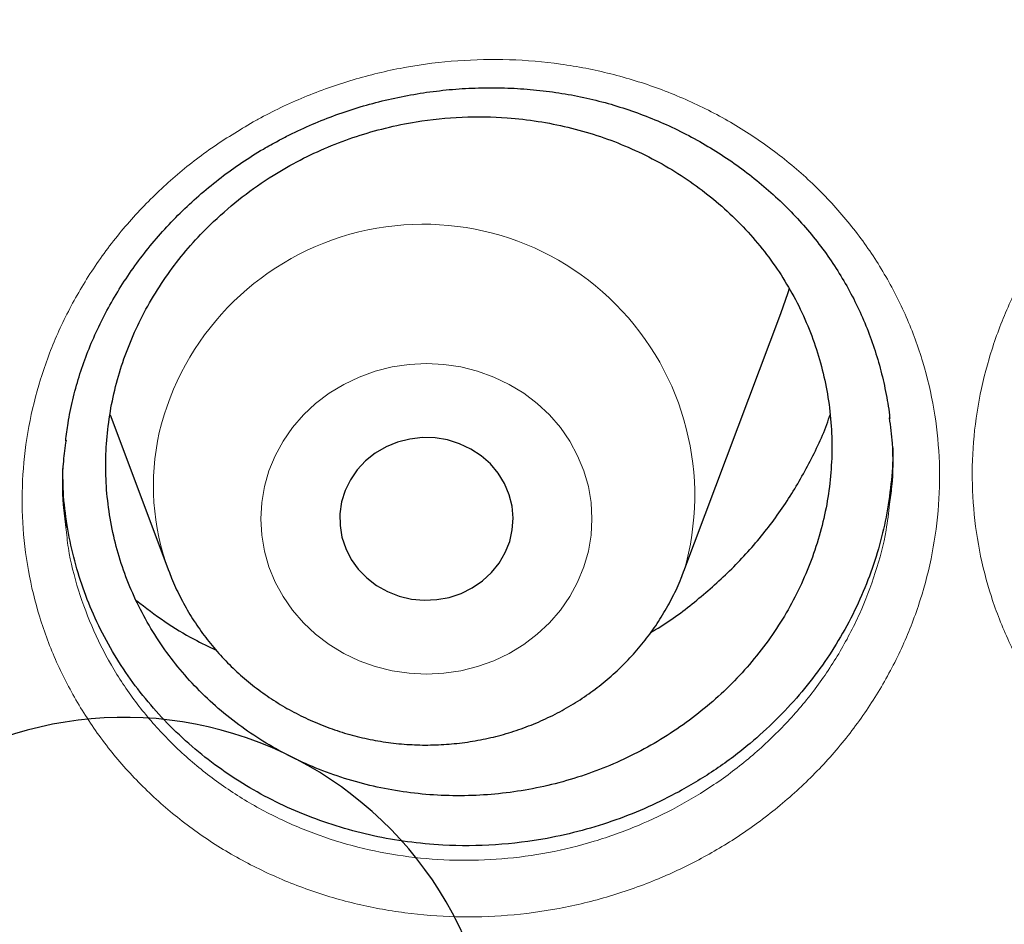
# Model space of a CAD drawing. Header units: millimetres. Extents: x 8 to 830, y 12 to 1725.
# Tile 224 of 256: x 431.35 to 435.89, y 1563.72 to 1567.9. Entities that reach past the tile are written whole.
import ezdxf

# ---------------------------------------------------------------- set-up
doc = ezdxf.new("R2010")
doc.units = ezdxf.units.MM

msp = doc.modelspace()

# ---------------------------------------------------------------- linework, layer by layer
at = {"color": 7, "linetype": 'Continuous', "lineweight": 30}
for p, q in [((434.4162, 1565.3534), (434.8632, 1566.5416)), ((431.7688, 1566.0742), (432.04, 1565.3534))]:
    msp.add_line(p, q, dxfattribs=at)
at = {"color": 7, "linetype": 'Continuous', "lineweight": 30, "flags": 128}
for points in [[(434.8632, 1566.5416), (434.8964, 1566.6394), (434.9023, 1566.6595)], [(432.8369, 1565.6729), (432.8289, 1565.6186), (432.8295, 1565.5638), (432.8385, 1565.5097), (432.8559, 1565.4574), (432.8812, 1565.408), (432.9139, 1565.3626), (432.9533, 1565.3221), (432.9985, 1565.2875), (433.0487, 1565.2594), (433.1027, 1565.2385), (433.1593, 1565.2251), (433.2174, 1565.2197), (433.2757, 1565.2222), (433.333, 1565.2327), (433.3881, 1565.2509), (433.4398, 1565.2764), (433.487, 1565.3087), (433.5286, 1565.3471), (433.5638, 1565.3908), (433.5919, 1565.4389), (433.6123, 1565.4902), (433.6244, 1565.5438), (433.6281, 1565.5985), (433.6233, 1565.6531), (433.61, 1565.7064), (433.5886, 1565.7574), (433.5595, 1565.8049), (433.5234, 1565.848), (433.481, 1565.8856), (433.4331, 1565.9171), (433.381, 1565.9416), (433.3255, 1565.9588), (433.268, 1565.9682), (433.2096, 1565.9697), (433.1516, 1565.9632), (433.0953, 1565.9488), (433.0418, 1565.9269), (432.9922, 1565.8979), (432.9477, 1565.8624), (432.9091, 1565.8213), (432.8774, 1565.7753), (432.8531, 1565.7255), (432.8369, 1565.6729)]]:
    msp.add_lwpolyline(points, dxfattribs=at)
at = {"color": 8, "linetype": 'Continuous', "lineweight": 0, "flags": 128}
msp.add_lwpolyline([(432.4812, 1565.7438), (432.4686, 1565.6697), (432.4645, 1565.5948), (432.4686, 1565.5199), (432.4812, 1565.4459), (432.5018, 1565.3734), (432.5305, 1565.3034), (432.5668, 1565.2366), (432.6103, 1565.1737), (432.6606, 1565.1154), (432.7171, 1565.0624), (432.7793, 1565.0152), (432.8463, 1564.9744), (432.9175, 1564.9403), (432.9921, 1564.9134), (433.0693, 1564.894), (433.1483, 1564.8823), (433.2281, 1564.8784), (433.3079, 1564.8823), (433.3869, 1564.894), (433.4641, 1564.9134), (433.5387, 1564.9403), (433.6099, 1564.9744), (433.677, 1565.0152), (433.7391, 1565.0624), (433.7956, 1565.1154), (433.8459, 1565.1737), (433.8894, 1565.2366), (433.9257, 1565.3034), (433.9544, 1565.3734), (433.9751, 1565.4459), (433.9876, 1565.5199), (433.9918, 1565.5948), (433.9876, 1565.6697), (433.9751, 1565.7438), (433.9544, 1565.8162), (433.9257, 1565.8862), (433.8894, 1565.9531), (433.8459, 1566.016), (433.7956, 1566.0742), (433.7391, 1566.1273), (433.677, 1566.1745), (433.6099, 1566.2153), (433.5387, 1566.2493), (433.4641, 1566.2762), (433.3869, 1566.2956), (433.3079, 1566.3074), (433.2281, 1566.3113), (433.1483, 1566.3074), (433.0693, 1566.2956), (432.9921, 1566.2762), (432.9175, 1566.2493), (432.8463, 1566.2153), (432.7793, 1566.1745), (432.7171, 1566.1273), (432.6606, 1566.0742), (432.6103, 1566.016), (432.5668, 1565.9531), (432.5305, 1565.8862), (432.5018, 1565.8162), (432.4812, 1565.7438)], dxfattribs=at)
at = {"color": 8, "linetype": 'Continuous', "lineweight": 0}
for centre, radius, start, end in [((433.2137, 1565.7022), 1.2521, 343.89, 166.5898), ((433.0822, 1565.7467), 1.1139, 167.2509, 200.6015)]:
    msp.add_arc(centre, radius, start, end, dxfattribs=at)
at = {"color": 7, "linetype": 'Continuous', "lineweight": 30}
msp.add_arc((431.8349, 1562.9595), 1.7198, 1.9004, 196.3605, dxfattribs=at)
at = {"color": 8, "linetype": 'Continuous', "lineweight": 0}
for points, knots in [([(411.9045, 1602.1384), (411.4079, 1602.1325), (410.4148, 1602.1207), (408.9279, 1602.0251), (407.4468, 1601.8726), (405.9744, 1601.658), (404.522, 1601.3848), (403.0924, 1601.0544), (401.6879, 1600.6687), (400.3024, 1600.2266), (398.9303, 1599.7256), (397.5746, 1599.1657), (396.2385, 1598.5467), (394.9327, 1597.8732), (393.6598, 1597.1465), (392.4295, 1596.3727), (391.2435, 1595.5542), (390.1031, 1594.6936), (389.0035, 1593.7876), (387.9401, 1592.8322), (386.916, 1591.8281), (385.9341, 1590.7766), (385.0025, 1589.6855), (384.1228, 1588.5571), (383.3018, 1587.4004), (382.54, 1586.2184), (381.8375, 1585.0139), (381.191, 1583.7821), (380.5983, 1582.5176), (380.0617, 1581.2223), (379.5835, 1579.8983), (379.1678, 1578.5558), (378.8154, 1577.1975), (378.5287, 1575.8341), (378.3069, 1574.4685), (378.1492, 1573.1035), (378.0544, 1571.7333), (378.0226, 1570.3523), (378.0552, 1568.9629), (378.1534, 1567.568), (378.317, 1566.1784), (378.5454, 1564.797), (378.8367, 1563.4344), (379.1888, 1562.0932), (379.5999, 1560.7754), (380.0712, 1559.4755), (380.6051, 1558.1882), (381.2019, 1556.9163), (381.8617, 1555.6628), (382.5795, 1554.4377), (383.3541, 1553.2435), (384.179, 1552.0892), (385.0514, 1550.9765), (385.9686, 1549.9066), (386.9343, 1548.8749), (387.9527, 1547.8773), (389.0228, 1546.9165), (390.1437, 1545.9953), (391.3066, 1545.1212), (392.5093, 1544.2959), (393.7422, 1543.5256), (395.0021, 1542.8108), (396.2859, 1542.1517), (397.5989, 1541.5453), (398.9467, 1540.9892), (400.3273, 1540.4858), (401.7385, 1540.0371), (403.1694, 1539.6471), (404.6173, 1539.3164), (406.0705, 1539.0475), (407.526, 1538.8394), (408.981, 1538.6914), (410.4414, 1538.6025), (411.9134, 1538.5727), (413.3942, 1538.6033), (414.8811, 1538.6954), (416.3622, 1538.8488), (417.8346, 1539.0632), (419.2869, 1539.3364), (420.7165, 1539.6668), (422.1211, 1540.0525), (423.5066, 1540.4947), (424.8787, 1540.9956), (426.2344, 1541.5555), (427.5705, 1542.1745), (428.8762, 1542.848), (430.1492, 1543.5747), (431.3795, 1544.3486), (432.5655, 1545.1671), (433.7058, 1546.0276), (434.8055, 1546.9336), (435.8688, 1547.889), (436.8929, 1548.8931), (437.8748, 1549.9446), (438.8065, 1551.0357), (439.6861, 1552.1641), (440.5071, 1553.3208), (441.269, 1554.5028), (441.9715, 1555.7073), (442.6179, 1556.9391), (443.2106, 1558.2036), (443.7472, 1559.4989), (444.2255, 1560.8229), (444.6412, 1562.1654), (444.9936, 1563.5237), (445.2803, 1564.8871), (445.5021, 1566.2527), (445.6598, 1567.6178), (445.7545, 1568.9879), (445.7863, 1570.3689), (445.7538, 1571.7583), (445.6555, 1573.1532), (445.492, 1574.5428), (445.2635, 1575.9243), (444.9723, 1577.2868), (444.6202, 1578.6281), (444.2091, 1579.9458), (443.7378, 1581.2457), (443.2038, 1582.533), (442.6071, 1583.8049), (441.9473, 1585.0584), (441.2294, 1586.2835), (440.4549, 1587.4778), (439.63, 1588.632), (438.7576, 1589.7447), (437.8403, 1590.8146), (436.8747, 1591.8463), (435.8563, 1592.8439), (434.7861, 1593.8047), (433.6653, 1594.726), (432.5024, 1595.6), (431.2997, 1596.4253), (430.0668, 1597.1956), (428.8069, 1597.9104), (427.5231, 1598.5695), (426.2101, 1599.1759), (424.8623, 1599.732), (423.4817, 1600.2354), (422.0705, 1600.6841), (420.6395, 1601.0741), (419.1917, 1601.4048), (417.7385, 1601.6737), (416.283, 1601.882), (414.828, 1602.0291), (413.3676, 1602.1213), (412.3922, 1602.1327), (411.9045, 1602.1384)], [0, 0, 0, 0, 0.007, 0.014, 0.021, 0.028, 0.035, 0.041875, 0.04875, 0.055625, 0.0625, 0.0695, 0.0765, 0.0835, 0.0905, 0.0975, 0.104375, 0.11125, 0.118125, 0.125, 0.132, 0.139, 0.146, 0.153, 0.16, 0.166875, 0.17375, 0.180625, 0.1875, 0.1945, 0.2015, 0.2085, 0.2155, 0.2225, 0.229375, 0.23625, 0.243125, 0.25, 0.257, 0.264, 0.271, 0.278, 0.285, 0.291875, 0.29875, 0.305625, 0.3125, 0.3195, 0.3265, 0.3335, 0.3405, 0.3475, 0.354375, 0.36125, 0.368125, 0.375, 0.382, 0.389, 0.396, 0.403, 0.41, 0.416875, 0.42375, 0.430625, 0.4375, 0.4445, 0.4515, 0.4585, 0.4655, 0.4725, 0.479375, 0.48625, 0.493125, 0.5, 0.507, 0.514, 0.521, 0.528, 0.535, 0.541875, 0.54875, 0.555625, 0.5625, 0.5695, 0.5765, 0.5835, 0.5905, 0.5975, 0.604375, 0.61125, 0.618125, 0.625, 0.632, 0.639, 0.646, 0.653, 0.66, 0.666875, 0.67375, 0.680625, 0.6875, 0.6945, 0.7015, 0.7085, 0.7155, 0.7225, 0.729375, 0.73625, 0.743125, 0.75, 0.757, 0.764, 0.771, 0.778, 0.785, 0.791875, 0.79875, 0.805625, 0.8125, 0.8195, 0.8265, 0.8335, 0.8405, 0.8475, 0.854375, 0.86125, 0.868125, 0.875, 0.882, 0.889, 0.896, 0.903, 0.91, 0.916875, 0.92375, 0.930625, 0.9375, 0.9445, 0.9515, 0.9585, 0.9655, 0.9725, 0.979375, 0.98625, 0.993125, 1, 1, 1, 1]), ([(436.7959, 1567.5418), (436.8048, 1567.5469), (436.8824, 1567.5911), (437.0347, 1567.6654), (437.2592, 1567.7477), (437.4913, 1567.8065), (437.7282, 1567.8402), (437.9668, 1567.8491), (438.2041, 1567.8332), (438.4368, 1567.7918), (438.6623, 1567.7263), (438.8781, 1567.6376), (439.0809, 1567.5258), (439.2684, 1567.393), (439.4382, 1567.2412), (439.5874, 1567.0718), (439.7149, 1566.8876), (439.8194, 1566.6904), (439.8986, 1566.4824), (439.9524, 1566.2666), (439.9799, 1566.0459), (439.98, 1565.8232), (439.9538, 1565.6013), (439.9016, 1565.3825), (439.8231, 1565.1699), (439.7201, 1564.9658), (439.5939, 1564.7731), (439.4455, 1564.5945), (439.2775, 1564.4319), (439.0964, 1564.2905), (438.9055, 1564.1713), (438.7027, 1564.0705), (438.4838, 1563.9884), (438.2512, 1563.9277), (438.014, 1563.8916), (437.7752, 1563.8812), (437.5379, 1563.8955), (437.3043, 1563.9344), (437.0777, 1563.9986), (436.8608, 1564.0862), (436.6567, 1564.1962), (436.4683, 1564.3277), (436.2976, 1564.4784), (436.1464, 1564.6464), (436.0174, 1564.8303), (435.9115, 1565.0271), (435.8301, 1565.2344), (435.7751, 1565.4497), (435.7462, 1565.6699), (435.7436, 1565.8927), (435.7685, 1566.115), (435.8194, 1566.334), (435.8958, 1566.5472), (435.9974, 1566.7513), (436.1219, 1566.9444), (436.2661, 1567.1217), (436.428, 1567.2807), (436.6031, 1567.4228), (436.7317, 1567.5021), (436.7959, 1567.5418)], [0, 0, 0, 0, 0.002324, 0.020223, 0.038179, 0.056079, 0.073986, 0.091951, 0.109859, 0.127756, 0.145711, 0.163609, 0.181544, 0.199537, 0.217473, 0.235342, 0.253267, 0.271135, 0.289032, 0.306987, 0.324884, 0.342716, 0.360604, 0.378436, 0.396293, 0.414207, 0.432063, 0.449901, 0.467797, 0.485635, 0.502183, 0.518731, 0.536708, 0.554741, 0.572716, 0.590616, 0.608572, 0.626471, 0.644424, 0.662435, 0.680387, 0.698294, 0.716258, 0.734164, 0.752066, 0.770026, 0.787929, 0.805793, 0.823715, 0.841579, 0.859427, 0.877332, 0.89518, 0.912994, 0.930864, 0.948677, 0.965768, 0.982909, 1, 1, 1, 1]), ([(432.4415, 1567.4331), (432.4488, 1567.4371), (432.5253, 1567.479), (432.6768, 1567.5498), (432.9023, 1567.6282), (433.1351, 1567.6829), (433.3723, 1567.7124), (433.6108, 1567.7172), (433.8477, 1567.6972), (434.0797, 1567.6518), (434.3041, 1567.5825), (434.5184, 1567.4902), (434.7194, 1567.375), (434.905, 1567.2392), (435.0725, 1567.0847), (435.2193, 1566.9129), (435.3442, 1566.7267), (435.446, 1566.5279), (435.5224, 1566.3187), (435.5732, 1566.1022), (435.5977, 1565.8812), (435.5948, 1565.6585), (435.5657, 1565.4372), (435.5106, 1565.2194), (435.4292, 1565.0081), (435.3235, 1564.8059), (435.1947, 1564.6154), (435.0439, 1564.4394), (434.8737, 1564.2797), (434.6907, 1564.1416), (434.4982, 1564.0257), (434.2941, 1563.9284), (434.0742, 1563.8502), (433.8409, 1563.7935), (433.6034, 1563.7615), (433.3646, 1563.7553), (433.1277, 1563.7737), (432.8948, 1563.8166), (432.6694, 1563.8846), (432.4539, 1563.9759), (432.2514, 1564.0892), (432.0651, 1564.2239), (431.8966, 1564.3773), (431.7478, 1564.5477), (431.6214, 1564.7336), (431.5183, 1564.9321), (431.4397, 1565.1405), (431.3876, 1565.3566), (431.3616, 1565.5772), (431.3621, 1565.7999), (431.3899, 1566.0216), (431.4437, 1566.2397), (431.523, 1566.4515), (431.6273, 1566.6539), (431.7544, 1566.8447), (431.9014, 1567.02), (432.0665, 1567.177), (432.2451, 1567.317), (432.3761, 1567.3944), (432.4415, 1567.4331)], [0, 0, 0, 0, 0.001887, 0.019785, 0.037741, 0.055641, 0.073543, 0.091503, 0.109405, 0.127293, 0.145237, 0.163126, 0.181052, 0.199037, 0.216964, 0.234828, 0.252748, 0.270612, 0.288511, 0.306468, 0.324367, 0.342206, 0.360102, 0.377941, 0.395808, 0.413731, 0.431598, 0.449444, 0.467347, 0.485193, 0.501749, 0.518305, 0.536277, 0.554306, 0.572275, 0.590169, 0.608119, 0.626012, 0.643956, 0.661958, 0.679902, 0.697799, 0.715754, 0.733651, 0.751552, 0.769509, 0.78741, 0.805278, 0.823203, 0.841071, 0.858927, 0.87684, 0.894695, 0.912519, 0.930398, 0.948219, 0.965463, 0.982757, 1, 1, 1, 1]), ([(431.565, 1565.5557), (431.5682, 1565.5238), (431.5782, 1565.4254), (431.6203, 1565.2645), (431.6903, 1565.076), (431.7839, 1564.8968), (431.8982, 1564.729), (432.0329, 1564.5752), (432.1853, 1564.4368), (432.354, 1564.3155), (432.5371, 1564.2135), (432.7321, 1564.1315), (432.936, 1564.0706), (433.1467, 1564.0323), (433.3611, 1564.0163), (433.5771, 1564.0225), (433.7921, 1564.0519), (434.0031, 1564.1038), (434.202, 1564.175), (434.3867, 1564.2635), (434.5608, 1564.3687), (434.7264, 1564.4941), (434.8804, 1564.639), (435.017, 1564.7985), (435.1334, 1564.9711), (435.2294, 1565.1543), (435.3022, 1565.3456), (435.3481, 1565.5161), (435.3601, 1565.6229), (435.3646, 1565.6629)], [0, 0, 0, 0, 0.018482, 0.056951, 0.095488, 0.134149, 0.172687, 0.211222, 0.249881, 0.288417, 0.32705, 0.365807, 0.404441, 0.442973, 0.481628, 0.520164, 0.558852, 0.597667, 0.63636, 0.671994, 0.707627, 0.746051, 0.784596, 0.823019, 0.861482, 0.900068, 0.938531, 0.97694, 1, 1, 1, 1])]:
    msp.add_open_spline(points, degree=3, knots=knots, dxfattribs=at)
at = {"color": 7, "linetype": 'Continuous', "lineweight": 30}
for points, knots in [([(377.0532, 1573.0448), (377.0508, 1573.0099), (377.0461, 1572.9393), (377.0399, 1572.8224), (377.0331, 1572.6975), (377.0252, 1572.566), (377.017, 1572.4251), (377.0091, 1572.274), (377.0006, 1572.0953), (376.992, 1571.8866), (376.9839, 1571.6459), (376.9766, 1571.3568), (376.9714, 1571.015), (376.9704, 1570.6164), (376.975, 1570.1887), (376.9867, 1569.7289), (377.0066, 1569.2429), (377.0353, 1568.7411), (377.0725, 1568.2367), (377.1178, 1567.734), (377.1713, 1567.2329), (377.2327, 1566.7336), (377.3199, 1566.1085), (377.4415, 1565.3594), (377.6082, 1564.4891), (377.7605, 1563.8002), (377.8839, 1563.2895), (377.9689, 1562.9541), (378.0562, 1562.6248), (378.1433, 1562.3102), (378.2272, 1562.0185), (378.3061, 1561.7533), (378.3793, 1561.5145), (378.4462, 1561.3019), (378.5064, 1561.1154), (378.5591, 1560.9548), (378.6042, 1560.82), (378.6393, 1560.7162), (378.6666, 1560.6365), (378.6902, 1560.5679), (378.7165, 1560.4923), (378.7477, 1560.403), (378.7845, 1560.2992), (378.8307, 1560.17), (378.8878, 1560.0129), (378.9571, 1559.8258), (379.0362, 1559.6165), (379.1255, 1559.3853), (379.2256, 1559.1325), (379.335, 1558.8633), (379.4508, 1558.586), (379.6126, 1558.2089), (379.8226, 1557.7387), (380.0854, 1557.1801), (380.3848, 1556.5743), (380.7235, 1555.9255), (381.1044, 1555.2377), (381.4961, 1554.5691), (381.9371, 1553.8554), (382.4355, 1553.0952), (382.9974, 1552.2914), (383.5841, 1551.503), (384.1207, 1550.825), (384.6016, 1550.2466), (385.0237, 1549.7582), (385.4687, 1549.2632), (385.9374, 1548.7626), (386.3963, 1548.2924), (386.8416, 1547.8533), (387.27, 1547.4454), (387.7152, 1547.0363), (388.1767, 1546.6274), (388.5913, 1546.2734), (388.9458, 1545.9797), (389.2283, 1545.7509), (389.4925, 1545.5412), (389.738, 1545.3502), (389.9643, 1545.1772), (390.1614, 1545.0289), (390.3309, 1544.9032), (390.4745, 1544.7978), (390.6036, 1544.7041), (390.7099, 1544.6275), (390.7926, 1544.5685), (390.8521, 1544.5261), (390.9062, 1544.4878), (390.9723, 1544.4412), (391.0611, 1544.3789), (391.1716, 1544.302), (391.2957, 1544.2163), (391.4305, 1544.1242), (391.576, 1544.0257), (391.7632, 1543.9005), (391.9973, 1543.7463), (392.2837, 1543.5614), (392.5967, 1543.3637), (392.9369, 1543.1541), (393.302, 1542.9349), (393.6861, 1542.7107), (394.0797, 1542.4876), (394.476, 1542.2696), (394.9737, 1542.004), (395.5734, 1541.6972), (396.2758, 1541.3571), (396.9747, 1541.0372), (397.7049, 1540.7215), (398.4656, 1540.4129), (399.2559, 1540.114), (400.04, 1539.8382), (400.8213, 1539.5831), (401.599, 1539.3484), (402.3747, 1539.1329), (403.1479, 1538.9361), (403.9229, 1538.7565), (404.776, 1538.578), (405.7075, 1538.4068), (406.718, 1538.2497), (407.7304, 1538.1207), (408.7455, 1538.0195), (409.7632, 1537.9462), (410.7827, 1537.901), (411.8033, 1537.884), (412.8239, 1537.8953), (413.8437, 1537.935), (414.8619, 1538.0027), (415.8775, 1538.0984), (416.8898, 1538.2218), (417.8978, 1538.3729), (418.8286, 1538.5385), (419.6827, 1538.7122), (420.4634, 1538.8886), (421.2464, 1539.0833), (422.0351, 1539.2981), (422.8256, 1539.5326), (423.6172, 1539.787), (424.4091, 1540.0618), (425.2052, 1540.3591), (425.9911, 1540.6741), (426.7655, 1541.0061), (427.5216, 1541.3512), (428.2642, 1541.7112), (428.9861, 1542.0818), (429.686, 1542.4613), (430.2891, 1542.8057), (430.8011, 1543.1105), (431.2273, 1543.3725), (431.644, 1543.6368), (431.9824, 1543.8582), (432.2385, 1544.0293), (432.4076, 1544.144), (432.5522, 1544.2431), (432.6725, 1544.3263), (432.7687, 1544.3935), (432.8371, 1544.4415), (432.8836, 1544.4743), (432.9221, 1544.5015), (432.9685, 1544.5344), (433.0278, 1544.5766), (433.0971, 1544.6262), (433.1924, 1544.6947), (433.3176, 1544.7855), (433.4765, 1544.9019), (433.6774, 1545.0511), (433.9174, 1545.2323), (434.1928, 1545.4443), (434.4782, 1545.6689), (434.7929, 1545.9221), (435.1375, 1546.2063), (435.5121, 1546.5243), (435.898, 1546.8617), (436.2945, 1547.2193), (436.7005, 1547.5977), (437.0877, 1547.9709), (437.4545, 1548.3357), (437.7942, 1548.6837), (438.125, 1549.0325), (438.44, 1549.3742), (438.7381, 1549.7066), (439.0356, 1550.0471), (439.3305, 1550.3942), (439.6212, 1550.7461), (439.8914, 1551.0823), (440.1435, 1551.4042), (440.3779, 1551.7109), (440.595, 1552.0018), (440.7938, 1552.2741), (440.9809, 1552.5358), (441.1669, 1552.8013), (441.362, 1553.0858), (441.5697, 1553.3957), (441.789, 1553.7316), (442.019, 1554.0939), (442.2588, 1554.4832), (442.5074, 1554.9001), (442.7438, 1555.3108), (442.967, 1555.7119), (443.1759, 1556.0995), (443.3851, 1556.5009), (443.5884, 1556.9051), (443.7872, 1557.3148), (443.9773, 1557.7213), (444.1582, 1558.1229), (444.3234, 1558.5033), (444.4737, 1558.8621), (444.6101, 1559.1988), (444.7334, 1559.5133), (444.8444, 1559.8051), (444.9275, 1560.0301), (444.986, 1560.1915), (445.022, 1560.2923), (445.0531, 1560.3798), (445.079, 1560.4537), (445.1, 1560.514), (445.1173, 1560.5637), (445.1365, 1560.6193), (445.1618, 1560.6931), (445.1962, 1560.7944), (445.238, 1560.9192), (445.2904, 1561.078), (445.3517, 1561.2674), (445.4199, 1561.4832), (445.49, 1561.7109), (445.5615, 1561.9498), (445.6342, 1562.1999), (445.7209, 1562.5079), (445.8209, 1562.879), (445.9326, 1563.318), (446.0436, 1563.783), (446.1444, 1564.2364), (446.2352, 1564.6749), (446.3163, 1565.095), (446.394, 1565.5297), (446.4818, 1566.0655), (446.572, 1566.6902), (446.6569, 1567.3929), (446.7237, 1568.0732), (446.7738, 1568.7306), (446.8089, 1569.3647), (446.8302, 1569.9754), (446.8378, 1570.4719), (446.8382, 1570.86), (446.8358, 1571.1455), (446.8308, 1571.4241), (446.8237, 1571.6914), (446.815, 1571.9447), (446.8049, 1572.1919), (446.7936, 1572.4303), (446.7812, 1572.6577), (446.769, 1572.8593), (446.76, 1572.986), (446.7558, 1573.0448)], [0, 0, 0, 0, 0.000951, 0.00193, 0.003036, 0.004253, 0.00557, 0.006974, 0.008466, 0.010552, 0.012788, 0.015174, 0.018604, 0.022304, 0.026272, 0.03051, 0.035109, 0.039809, 0.0445, 0.049182, 0.053854, 0.058517, 0.063171, 0.071403, 0.079606, 0.08778, 0.090983, 0.094182, 0.097376, 0.100428, 0.103231, 0.105785, 0.10809, 0.110147, 0.111955, 0.113514, 0.114824, 0.115886, 0.116546, 0.117156, 0.117891, 0.118757, 0.119771, 0.120935, 0.122551, 0.124388, 0.126447, 0.128728, 0.13123, 0.133951, 0.136743, 0.139515, 0.145262, 0.150923, 0.1565, 0.163835, 0.171017, 0.178053, 0.185051, 0.193961, 0.202877, 0.211797, 0.220722, 0.226386, 0.232222, 0.238233, 0.244421, 0.250785, 0.255992, 0.261311, 0.266742, 0.272285, 0.27791, 0.2814, 0.284654, 0.287671, 0.290452, 0.292997, 0.295305, 0.297061, 0.298651, 0.300074, 0.30133, 0.302159, 0.302792, 0.303286, 0.303933, 0.304956, 0.306188, 0.307532, 0.308987, 0.310553, 0.31223, 0.315004, 0.318038, 0.32133, 0.324881, 0.328691, 0.332679, 0.336722, 0.340731, 0.344704, 0.351714, 0.358613, 0.3654, 0.372077, 0.379665, 0.387104, 0.394395, 0.401597, 0.408772, 0.415794, 0.42279, 0.429761, 0.436706, 0.445688, 0.454627, 0.463542, 0.472457, 0.481371, 0.490286, 0.4992, 0.508115, 0.517029, 0.525944, 0.534858, 0.543773, 0.552688, 0.561603, 0.568593, 0.575583, 0.582642, 0.589812, 0.597096, 0.604359, 0.61173, 0.61921, 0.626799, 0.634111, 0.641505, 0.648815, 0.655997, 0.663051, 0.669978, 0.674479, 0.678925, 0.683315, 0.687644, 0.689723, 0.691543, 0.693106, 0.69441, 0.695455, 0.696243, 0.696646, 0.696978, 0.697502, 0.698168, 0.698928, 0.699781, 0.70131, 0.703068, 0.705055, 0.708015, 0.711125, 0.714373, 0.717759, 0.721968, 0.726371, 0.73097, 0.735762, 0.74075, 0.745932, 0.750272, 0.754723, 0.75908, 0.763275, 0.767308, 0.771181, 0.775537, 0.77967, 0.783578, 0.787262, 0.79079, 0.794084, 0.797145, 0.799974, 0.80285, 0.805987, 0.809385, 0.813035, 0.816945, 0.821115, 0.825545, 0.830235, 0.834102, 0.838129, 0.842317, 0.846532, 0.850562, 0.854837, 0.85888, 0.862688, 0.866263, 0.869604, 0.872711, 0.875584, 0.878223, 0.879337, 0.880326, 0.881181, 0.881903, 0.882491, 0.882945, 0.883358, 0.884118, 0.885104, 0.886317, 0.887757, 0.88973, 0.891826, 0.894024, 0.896326, 0.898731, 0.901239, 0.905195, 0.909383, 0.913804, 0.918457, 0.922275, 0.926238, 0.930343, 0.934543, 0.941328, 0.94789, 0.954228, 0.960343, 0.966236, 0.971905, 0.977351, 0.980059, 0.98271, 0.985301, 0.987816, 0.990158, 0.992312, 0.994612, 0.996657, 0.99845, 1, 1, 1, 1]), ([(432.5443, 1567.3396), (432.5616, 1567.3487), (432.6131, 1567.3757), (432.7016, 1567.4165), (432.8107, 1567.4596), (432.9229, 1567.4966), (433.0379, 1567.5275), (433.155, 1567.5519), (433.2738, 1567.5697), (433.3935, 1567.5808), (433.5134, 1567.585), (433.6329, 1567.5824), (433.7513, 1567.5729), (433.8679, 1567.5567), (433.9822, 1567.5339), (434.0936, 1567.5044), (434.2025, 1567.4685), (434.3091, 1567.426), (434.4134, 1567.377), (434.515, 1567.3216), (434.6133, 1567.2601), (434.7074, 1567.1928), (434.7969, 1567.1201), (434.881, 1567.0425), (434.9593, 1566.9605), (435.0312, 1566.8747), (435.0964, 1566.7856), (435.1547, 1566.6933), (435.2064, 1566.5977), (435.2516, 1566.4987), (435.2904, 1566.3962), (435.3226, 1566.2907), (435.3471, 1566.1826), (435.3614, 1566.1048), (435.3653, 1566.0628), (435.3657, 1566.0579)], [0, 0, 0, 0, 0.015617, 0.046574, 0.07768, 0.109006, 0.140527, 0.172208, 0.204004, 0.235862, 0.267717, 0.2995, 0.331157, 0.362641, 0.393916, 0.424942, 0.455813, 0.486995, 0.518524, 0.550341, 0.582375, 0.614545, 0.646763, 0.678918, 0.710922, 0.742702, 0.774201, 0.805384, 0.836469, 0.867836, 0.899489, 0.931385, 0.963473, 0.99569, 1, 1, 1, 1]), ([(432.246, 1566.9666), (432.2139, 1566.9347), (432.1495, 1566.8706), (432.0631, 1566.7647), (431.9848, 1566.6518), (431.9171, 1566.5333), (431.8605, 1566.4108), (431.8151, 1566.2853), (431.7807, 1566.1557), (431.7582, 1566.0244), (431.7476, 1565.8924), (431.7488, 1565.7611), (431.762, 1565.6294), (431.787, 1565.4997), (431.8236, 1565.3731), (431.8712, 1565.2508), (431.9304, 1565.1317), (432.0001, 1565.0183), (432.0798, 1564.9113), (432.1685, 1564.8117), (432.267, 1564.7187), (432.3736, 1564.6343), (432.4874, 1564.559), (432.6072, 1564.4933), (432.734, 1564.4369), (432.8655, 1564.391), (433.0006, 1564.3558), (433.138, 1564.3315), (433.279, 1564.3181), (433.4206, 1564.3159), (433.5618, 1564.3249), (433.7013, 1564.3448), (433.8404, 1564.3758), (433.9762, 1564.4177), (434.1076, 1564.4699), (434.2334, 1564.5317), (434.3549, 1564.6038), (434.4694, 1564.685), (434.576, 1564.7745), (434.674, 1564.8712), (434.7641, 1564.9761), (434.8444, 1565.0874), (434.9143, 1565.204), (434.9734, 1565.3247), (435.0221, 1565.4507), (435.0592, 1565.5794), (435.0845, 1565.71), (435.098, 1565.8411), (435.0998, 1565.9738), (435.0896, 1566.1056), (435.0675, 1566.2354), (435.034, 1566.3621), (434.9888, 1566.4867), (434.9324, 1566.6066), (434.8654, 1566.7212), (434.7886, 1566.8292), (434.7014, 1566.9316), (434.6052, 1567.0263), (434.5008, 1567.1126), (434.3894, 1567.1899), (434.27, 1567.2586), (434.1448, 1567.3173), (434.0147, 1567.3657), (433.8812, 1567.4034), (433.743, 1567.4307), (433.5799, 1567.4494), (433.3913, 1567.4523), (433.203, 1567.433), (433.0406, 1567.3998), (432.9045, 1567.3607), (432.7728, 1567.3115), (432.6441, 1567.2515), (432.5112, 1567.1757), (432.3756, 1567.0826), (432.2893, 1567.0054), (432.246, 1566.9666)], [0, 0, 0, 0, 0.0131785, 0.0264486, 0.0400071, 0.0536654, 0.0669037, 0.0802408, 0.0936728, 0.1073314, 0.1205672, 0.1339018, 0.1473313, 0.1609871, 0.1742241, 0.1875598, 0.2009903, 0.2146471, 0.2278889, 0.2412295, 0.254665, 0.2683266, 0.281575, 0.2949161, 0.3083642, 0.3220326, 0.3352742, 0.3486085, 0.3620861, 0.3757602, 0.3890035, 0.4023395, 0.415819, 0.4294951, 0.4427359, 0.4560935, 0.4695463, 0.4832199, 0.4964669, 0.5098068, 0.5232538, 0.5369215, 0.5501621, 0.5635016, 0.576936, 0.5905971, 0.6038335, 0.6171686, 0.6305987, 0.6442551, 0.6574913, 0.6708262, 0.6842559, 0.6979119, 0.7111519, 0.7244907, 0.7379243, 0.7515841, 0.7648304, 0.7781695, 0.7916155, 0.8052818, 0.8185221, 0.8318791, 0.8453312, 0.8590038, 0.878867, 0.8990477, 0.9127236, 0.9259656, 0.9393003, 0.9527785, 0.9664534, 0.9831333, 1, 1, 1, 1]), ([(431.5641, 1565.9552), (431.5673, 1565.9822), (431.575, 1566.0457), (431.5955, 1566.1444), (431.6243, 1566.2506), (431.6604, 1566.3545), (431.7034, 1566.4567), (431.7534, 1566.5571), (431.8103, 1566.6554), (431.874, 1566.7511), (431.944, 1566.8436), (432.02, 1566.9323), (432.1017, 1567.0167), (432.1885, 1567.0962), (432.2799, 1567.1706), (432.3756, 1567.2391), (432.464, 1567.2953), (432.5214, 1567.3269), (432.5443, 1567.3396)], [0, 0, 0, 0, 0.048044, 0.112985, 0.177197, 0.240849, 0.304702, 0.369235, 0.434212, 0.499546, 0.565131, 0.63085, 0.69656, 0.762119, 0.827418, 0.892369, 0.956906, 1, 1, 1, 1]), ([(379.6084, 1567.0243), (379.6175, 1566.947), (379.6445, 1566.7168), (379.6975, 1566.3346), (379.7669, 1565.8777), (379.844, 1565.4219), (379.9283, 1564.9673), (380.02, 1564.5138), (380.119, 1564.0618), (380.2252, 1563.6111), (380.3388, 1563.1621), (380.4595, 1562.7147), (380.5874, 1562.2691), (380.7225, 1561.8253), (380.8648, 1561.3835), (381.0141, 1560.9438), (381.1705, 1560.5062), (381.334, 1560.071), (381.5044, 1559.638), (381.6818, 1559.2076), (381.8662, 1558.7797), (382.0574, 1558.3545), (382.2554, 1557.9321), (382.4602, 1557.5125), (382.6718, 1557.0959), (382.8901, 1556.6823), (383.115, 1556.2718), (383.3464, 1555.8646), (383.5845, 1555.4608), (383.829, 1555.0603), (384.0799, 1554.6634), (384.3372, 1554.2701), (384.6008, 1553.8805), (384.8707, 1553.4947), (385.1468, 1553.1127), (385.429, 1552.7347), (385.7172, 1552.3608), (386.0115, 1551.991), (386.3116, 1551.6254), (386.6177, 1551.2641), (386.9295, 1550.9072), (387.247, 1550.5548), (387.5702, 1550.2069), (387.899, 1549.8637), (388.2332, 1549.5251), (388.5729, 1549.1914), (388.9179, 1548.8625), (389.2682, 1548.5385), (389.6236, 1548.2196), (389.9842, 1547.9057), (390.3498, 1547.597), (390.7203, 1547.2935), (391.0957, 1546.9953), (391.4758, 1546.7025), (391.8606, 1546.4151), (392.25, 1546.1332), (392.6439, 1545.8569), (393.0422, 1545.5862), (393.4449, 1545.3212), (393.8517, 1545.0619), (394.2627, 1544.8084), (394.6777, 1544.5608), (395.0967, 1544.3192), (395.5195, 1544.0835), (395.9461, 1543.8538), (396.3763, 1543.6302), (396.8101, 1543.4128), (397.2474, 1543.2015), (397.688, 1542.9965), (398.1318, 1542.7977), (398.5788, 1542.6053), (399.0289, 1542.4192), (399.4819, 1542.2396), (399.9377, 1542.0664), (400.3963, 1541.8997), (400.8576, 1541.7396), (401.3213, 1541.586), (401.7875, 1541.439), (402.256, 1541.2986), (402.7267, 1541.1649), (403.1995, 1541.0379), (403.6743, 1540.9177), (404.151, 1540.8042), (404.6295, 1540.6975), (405.1096, 1540.5976), (405.5913, 1540.5045), (406.0744, 1540.4183), (406.5589, 1540.3389), (407.0445, 1540.2664), (407.5313, 1540.2009), (408.0191, 1540.1422), (408.5078, 1540.0905), (408.9973, 1540.0457), (409.4874, 1540.0079), (409.9781, 1539.9771), (410.4693, 1539.9532), (410.9607, 1539.9363), (411.4524, 1539.9264), (411.9442, 1539.9235), (412.4359, 1539.9275), (412.9276, 1539.9386), (413.419, 1539.9566), (413.9101, 1539.9816), (414.4007, 1540.0136), (414.8907, 1540.0525), (415.3801, 1540.0984), (415.8686, 1540.1512), (416.3563, 1540.211), (416.8429, 1540.2777), (417.3284, 1540.3512), (417.8127, 1540.4317), (418.2956, 1540.519), (418.777, 1540.6132), (419.2569, 1540.7142), (419.7351, 1540.8221), (420.2115, 1540.9367), (420.686, 1541.058), (421.1584, 1541.1861), (421.6288, 1541.3208), (422.0969, 1541.4623), (422.5627, 1541.6103), (423.0261, 1541.765), (423.4869, 1541.9262), (423.9451, 1542.094), (424.4005, 1542.2682), (424.853, 1542.4489), (425.3026, 1542.636), (425.7491, 1542.8294), (426.1925, 1543.0292), (426.6325, 1543.2352), (427.0692, 1543.4475), (427.5025, 1543.666), (427.9321, 1543.8905), (428.3581, 1544.1212), (428.7803, 1544.3579), (429.1987, 1544.6005), (429.6131, 1544.8491), (430.0234, 1545.1035), (430.4296, 1545.3637), (430.8315, 1545.6296), (431.2292, 1545.9013), (431.6223, 1546.1785), (432.011, 1546.4613), (432.3951, 1546.7496), (432.7745, 1547.0433), (433.1491, 1547.3423), (433.5188, 1547.6467), (433.8836, 1547.9562), (434.2433, 1548.2709), (434.598, 1548.5907), (434.9474, 1548.9155), (435.2916, 1549.2452), (435.6304, 1549.5797), (435.9638, 1549.9191), (436.2916, 1550.2631), (436.6139, 1550.6117), (436.9305, 1550.9649), (437.2414, 1551.3225), (437.5465, 1551.6845), (437.8457, 1552.0508), (438.139, 1552.4213), (438.4263, 1552.7959), (438.7075, 1553.1745), (438.9826, 1553.5571), (439.2514, 1553.9436), (439.514, 1554.3338), (439.7703, 1554.7277), (440.0202, 1555.1252), (440.2637, 1555.5263), (440.5007, 1555.9307), (440.7311, 1556.3384), (440.9549, 1556.7494), (441.1721, 1557.1635), (441.3826, 1557.5806), (441.5863, 1558.0007), (441.7832, 1558.4236), (441.9733, 1558.8493), (442.1565, 1559.2776), (442.3328, 1559.7084), (442.5021, 1560.1418), (442.6644, 1560.5774), (442.8197, 1561.0153), (442.9679, 1561.4554), (443.109, 1561.8975), (443.2429, 1562.3416), (443.3697, 1562.7876), (443.4892, 1563.2352), (443.6016, 1563.6846), (443.7066, 1564.1354), (443.8044, 1564.5877), (443.8949, 1565.0414), (443.9781, 1565.4963), (444.054, 1565.9522), (444.1222, 1566.4093), (444.1786, 1566.8267), (444.2089, 1567.0921), (444.2217, 1567.2046)], [0, 0, 0, 0, 0.002614, 0.007787, 0.01296, 0.018134, 0.023307, 0.02848, 0.033653, 0.038827, 0.044, 0.049173, 0.054347, 0.05952, 0.064693, 0.069867, 0.07504, 0.080214, 0.085388, 0.090561, 0.095735, 0.100909, 0.106082, 0.111256, 0.11643, 0.121604, 0.126778, 0.131952, 0.137126, 0.1423, 0.147474, 0.152648, 0.157822, 0.162997, 0.168171, 0.173345, 0.17852, 0.183694, 0.188868, 0.194043, 0.199218, 0.204392, 0.209567, 0.214742, 0.219916, 0.225091, 0.230266, 0.235441, 0.240616, 0.245791, 0.250966, 0.256141, 0.261316, 0.266491, 0.271666, 0.276842, 0.282017, 0.287192, 0.292368, 0.297543, 0.302718, 0.307894, 0.313069, 0.318245, 0.32342, 0.328596, 0.333771, 0.338947, 0.344123, 0.349298, 0.354474, 0.35965, 0.364826, 0.370001, 0.375177, 0.380353, 0.385529, 0.390705, 0.395881, 0.401057, 0.406232, 0.411408, 0.416584, 0.42176, 0.426936, 0.432112, 0.437288, 0.442464, 0.44764, 0.452816, 0.457992, 0.463168, 0.468345, 0.473521, 0.478697, 0.483873, 0.489049, 0.494225, 0.499401, 0.504577, 0.509753, 0.514929, 0.520105, 0.525281, 0.530458, 0.535634, 0.54081, 0.545986, 0.551162, 0.556338, 0.561514, 0.56669, 0.571866, 0.577042, 0.582218, 0.587394, 0.59257, 0.597746, 0.602922, 0.608098, 0.613274, 0.61845, 0.623626, 0.628802, 0.633977, 0.639153, 0.644329, 0.649505, 0.654681, 0.659856, 0.665032, 0.670208, 0.675384, 0.680559, 0.685735, 0.69091, 0.696086, 0.701261, 0.706437, 0.711612, 0.716788, 0.721963, 0.727139, 0.732314, 0.737489, 0.742664, 0.74784, 0.753015, 0.75819, 0.763365, 0.76854, 0.773715, 0.77889, 0.784065, 0.78924, 0.794415, 0.799589, 0.804764, 0.809939, 0.815113, 0.820288, 0.825462, 0.830637, 0.835811, 0.840986, 0.84616, 0.851334, 0.856509, 0.861683, 0.866857, 0.872031, 0.877205, 0.882379, 0.887553, 0.892727, 0.897901, 0.903075, 0.908249, 0.913422, 0.918596, 0.92377, 0.928943, 0.934117, 0.93929, 0.944464, 0.949637, 0.954811, 0.959984, 0.965158, 0.970331, 0.975504, 0.980678, 0.985851, 0.991024, 0.996197, 1, 1, 1, 1]), ([(434.265, 1565.0725), (434.2719, 1565.0763), (434.3429, 1565.116), (434.4658, 1565.2094), (434.6303, 1565.3521), (434.7756, 1565.513), (434.9029, 1565.6866), (435.0067, 1565.8723), (435.0685, 1566.0031), (435.0891, 1566.0725), (435.0899, 1566.0751)], [0, 0, 0, 0, 0.017487, 0.18014, 0.342279, 0.504952, 0.668143, 0.830816, 0.993571, 1, 1, 1, 1]), ([(435.3646, 1565.6629), (435.3684, 1565.6897), (435.382, 1565.783), (435.383, 1565.9169), (435.3696, 1566.0219), (435.3647, 1566.0608)], [0, 0, 0, 0, 0.202332, 0.704645, 1, 1, 1, 1]), ([(431.5655, 1565.9579), (431.5609, 1565.9255), (431.5471, 1565.8264), (431.547, 1565.6911), (431.5604, 1565.5903), (431.565, 1565.5557)], [0, 0, 0, 0, 0.2422862, 0.7398862, 1, 1, 1, 1]), ([(435.3788, 1565.9258), (435.3791, 1565.9194), (435.3812, 1565.8629), (435.3723, 1565.7547), (435.3511, 1565.6043), (435.3151, 1565.4561), (435.2668, 1565.3118), (435.2051, 1565.1699), (435.131, 1565.0335), (435.0452, 1564.9035), (434.9489, 1564.781), (434.8412, 1564.665), (434.714, 1564.5495), (434.5661, 1564.4364), (434.4515, 1564.3697), (434.3938, 1564.3361)], [0, 0, 0, 0, 0.009969, 0.089302, 0.169983, 0.248184, 0.326941, 0.406256, 0.486922, 0.565062, 0.643759, 0.723011, 0.803609, 0.90127, 1, 1, 1, 1]), ([(434.3938, 1564.3361), (434.3468, 1564.3119), (434.2524, 1564.2633), (434.1022, 1564.2041), (433.9462, 1564.1552), (433.7609, 1564.1132), (433.5457, 1564.0865), (433.3294, 1564.0853), (433.1416, 1564.1029), (432.9835, 1564.1304), (432.8297, 1564.1703), (432.6787, 1564.2227), (432.5338, 1564.2869), (432.396, 1564.3622), (432.2666, 1564.4477), (432.1445, 1564.5442), (432.0319, 1564.65), (431.9298, 1564.7643), (431.8389, 1564.886), (431.7586, 1565.016), (431.6908, 1565.152), (431.636, 1565.2927), (431.5941, 1565.4366), (431.5657, 1565.5851), (431.551, 1565.7161), (431.5514, 1565.7975), (431.5515, 1565.8277)], [0, 0, 0, 0, 0.040039, 0.080361, 0.12156, 0.16306, 0.22325, 0.284417, 0.325864, 0.365935, 0.406292, 0.447084, 0.488471, 0.528507, 0.568828, 0.609436, 0.650729, 0.690794, 0.731141, 0.771924, 0.813302, 0.853344, 0.893685, 0.934314, 0.975627, 1, 1, 1, 1]), ([(432.0403, 1565.3551), (432.0442, 1565.344), (432.0586, 1565.3034), (432.0905, 1565.236), (432.1357, 1565.1536), (432.1879, 1565.075), (432.246, 1565.0003), (432.3099, 1564.9302), (432.3793, 1564.8649), (432.4537, 1564.8049), (432.5327, 1564.7506), (432.6159, 1564.7022), (432.7027, 1564.6601), (432.7928, 1564.6245), (432.8854, 1564.5957), (432.9802, 1564.5738), (433.0765, 1564.559), (433.1738, 1564.5513), (433.2715, 1564.5509), (433.3689, 1564.5578), (433.4656, 1564.5719), (433.5609, 1564.5931), (433.6543, 1564.6213), (433.7451, 1564.6565), (433.8328, 1564.6982), (433.9169, 1564.7464), (433.9969, 1564.8008), (434.0723, 1564.8609), (434.1426, 1564.9264), (434.2074, 1564.9969), (434.2663, 1565.072), (434.319, 1565.1512), (434.3648, 1565.2342), (434.3972, 1565.3023), (434.4118, 1565.3435), (434.4159, 1565.3551)], [0, 0, 0, 0, 0.011752, 0.042796, 0.073874, 0.104992, 0.136157, 0.167373, 0.198644, 0.22997, 0.261353, 0.292791, 0.324281, 0.35582, 0.387404, 0.419028, 0.450687, 0.482375, 0.514086, 0.545815, 0.577552, 0.609291, 0.641025, 0.672746, 0.704447, 0.736122, 0.767762, 0.799361, 0.830913, 0.862412, 0.893855, 0.925239, 0.956563, 0.987827, 1, 1, 1, 1]), ([(431.8899, 1565.2177), (431.933, 1565.185), (432.0177, 1565.1207), (432.1417, 1565.0447), (432.224, 1565.005), (432.2585, 1564.9884)], [0, 0, 0, 0, 0.375491, 0.738586, 1, 1, 1, 1])]:
    msp.add_open_spline(points, degree=3, knots=knots, dxfattribs=at)

doc.saveas('drawing.dxf')
